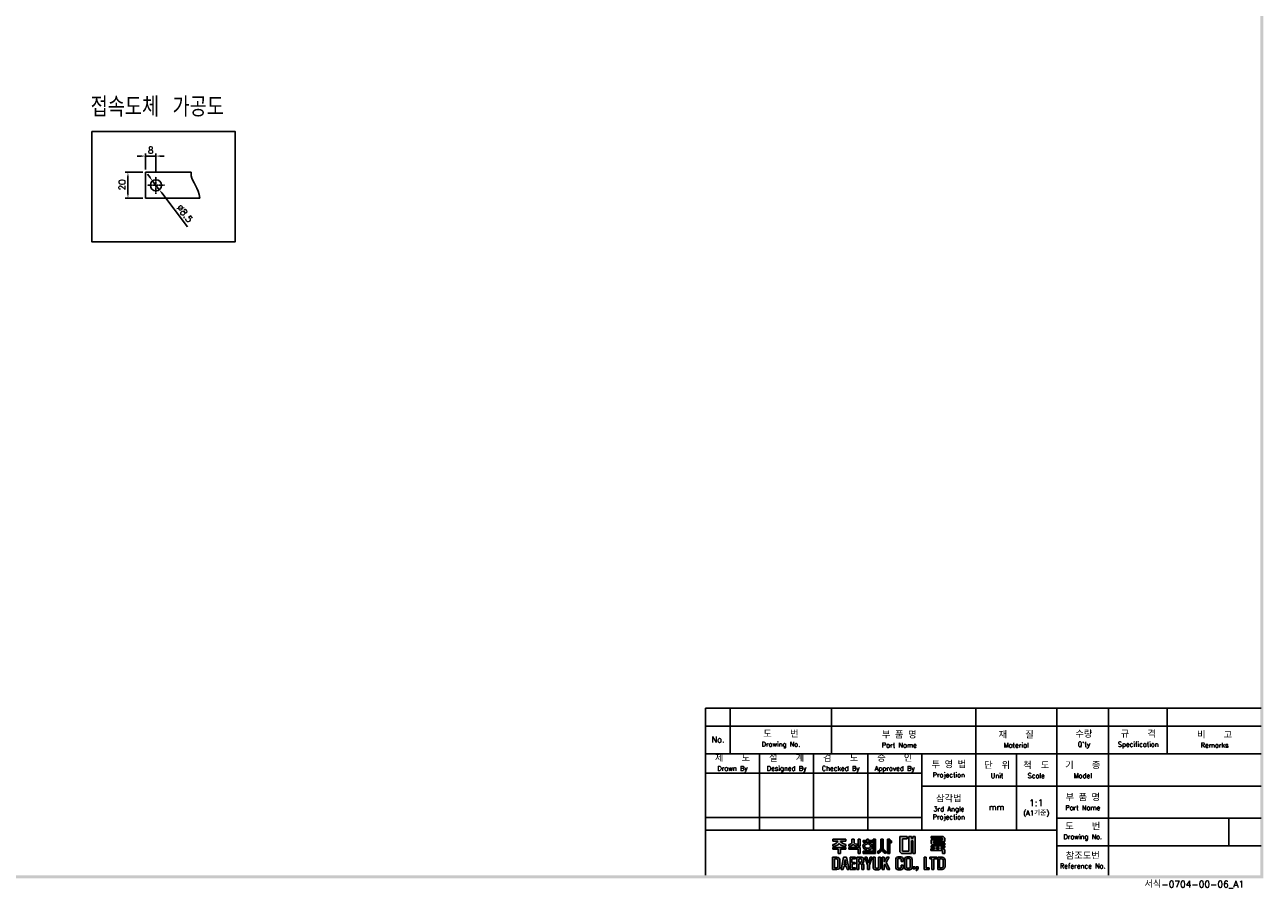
# Model space of a CAD drawing. Extents: x -403 to 2710, y -907 to 1745.
# Tile 10 of 12: x 545 to 1493, y 409 to 1070. Entities that reach past the tile are written whole.
import ezdxf

# ---------------------------------------------------------------- set-up
doc = ezdxf.new("R2010")
doc.units = 0
doc.header["$LTSCALE"] = 3
doc.header["$MEASUREMENT"] = 0
doc.linetypes.add('CENTER', pattern=[2, 1.25, -0.25, 0.25, -0.25])
doc.layers.get('0').update_dxf_attribs({"linetype": 'CONTINUOUS'})
doc.layers.get('Defpoints').update_dxf_attribs({"linetype": 'CONTINUOUS'})
for name, color, linetype in [('ce', 4, 'CENTER'), ('di', 3, 'CONTINUOUS'), ('dimtaxt', 3, 'CONTINUOUS'), ('dwg', 7, 'CONTINUOUS')]:
    doc.layers.add(name, color=color, linetype=linetype)
doc.styles.add('KIM', font='ROMANS.shx', dxfattribs={"height": 5, "bigfont": 'GSG1.shx'})
doc.styles.get("Standard").update_dxf_attribs({"font": 'romans.shx', "height": 4, "bigfont": 'ghs.shx'})
doc.dimstyles.new('STANDARD$0', dxfattribs={"dimtxt": 5, "dimasz": 5, "dimexe": 1, "dimexo": 2, "dimgap": 2, "dimtad": 1, "dimdec": 4, "dimzin": 12, "dimdsep": 46, "dimtxsty": 'KIM', "dimcen": -1, "dimdle": 0.1, "dimadec": 0, "dimazin": 0, "dimtfac": 1, "dimtdec": 4, "dimtmove": 0, "dimatfit": 3, "dimfxl": 0, "dimtolj": 1, "dimtzin": 0, "dimarcsym": 0})
doc.dimstyles.new('STANDARD$3', dxfattribs={"dimtxt": 5, "dimasz": 5, "dimexe": 1, "dimexo": 2, "dimgap": 0.8, "dimtad": 1, "dimdec": 4, "dimdsep": 46, "dimtxsty": 'KIM', "dimcen": 0, "dimdle": 0.1, "dimadec": 0, "dimazin": 0, "dimtfac": 1, "dimtdec": 4, "dimtmove": 0, "dimatfit": 3, "dimfxl": 0, "dimtolj": 1, "dimtzin": 0, "dimarcsym": 0})

# ---------------------------------------------------------------- blocks, each defined once
blk = doc.blocks.new('*D73')
at = {"layer": 'Defpoints', "color": 0}
for p in [(637.31, 969.19), (637.31, 956.86), (645.31, 955.3)]:
    blk.add_point(p, dxfattribs=at)
at = {"layer": 'di'}
for p, q in [((634.11, 969.19), (630.91, 969.19)), ((637.31, 958.86), (637.31, 971.19)), ((645.31, 969.19), (637.31, 969.19)), ((645.31, 957.3), (645.31, 971.19)), ((648.51, 969.19), (651.71, 969.19))]:
    blk.add_line(p, q, dxfattribs=at)
for points in [[(634.11, 969.72), (634.11, 968.65), (637.31, 969.19)], [(648.51, 969.72), (648.51, 968.65), (645.31, 969.19)]]:
    blk.add_solid(points, dxfattribs=at)
at = {"layer": 'di', "insert": (641.31, 973.69), "char_height": 5, "attachment_point": 5, "style": 'KIM'}
blk.add_mtext('\\A1;8', dxfattribs=at)
blk = doc.blocks.new('*D74')
at = {"layer": 'Defpoints', "color": 0}
for p in [(623.9, 956.86), (637.31, 956.86), (637.31, 936.86)]:
    blk.add_point(p, dxfattribs=at)
at = {"layer": 'di'}
for p, q in [((635.31, 956.86), (621.9, 956.86)), ((623.9, 940.06), (623.9, 953.66)), ((635.31, 936.86), (621.9, 936.86))]:
    blk.add_line(p, q, dxfattribs=at)
for points in [[(623.37, 953.66), (624.44, 953.66), (623.9, 956.86)], [(623.37, 940.06), (624.44, 940.06), (623.9, 936.86)]]:
    blk.add_solid(points, dxfattribs=at)
at = {"layer": 'di', "insert": (619.4, 947.17), "char_height": 5, "attachment_point": 5, "rotation": 90, "style": 'KIM'}
blk.add_mtext('\\A1;20', dxfattribs=at)
blk = doc.blocks.new('*D75')
at = {"layer": 'Defpoints', "color": 0}
for p in [(642.74, 950.24), (647.89, 943.47)]:
    blk.add_point(p, dxfattribs=at)
at = {"layer": 'di'}
for p, q in [((640.8, 952.78), (638.87, 955.33)), ((642.74, 950.24), (647.89, 943.47)), ((669.58, 914.96), (649.82, 940.93))]:
    blk.add_line(p, q, dxfattribs=at)
for points in [[(641.23, 953.11), (640.38, 952.46), (642.74, 950.24)], [(650.25, 941.25), (649.4, 940.6), (647.89, 943.47)]]:
    blk.add_solid(points, dxfattribs=at)
at = {"layer": 'di', "insert": (667.41, 925.25), "char_height": 5, "attachment_point": 5, "rotation": 307.2617, "style": 'KIM'}
blk.add_mtext('\\A1;∅8.5', dxfattribs=at)
blk = doc.blocks.new('도면서식 A1')
at = {"layer": 'di', "insert": (780.92, -2.61), "char_height": 2.2, "width": 38.8706, "attachment_point": 4}
blk.add_mtext('서식-0704-00-06_A1', dxfattribs=at)
blk = doc.blocks.new('대륙')
at = {"layer": 'dimtaxt'}
for points in [[(70.89, 12.38), (72.38, 12.38), (72.38, 13.12), (70.01, 13.12), (70.01, 8), (70.53, 7.49), (73.84, 7.49), (73.84, 11.66), (74.29, 11.66), (74.29, 7.49), (75.14, 7.49), (75.14, 13.12), (74.29, 13.12), (74.29, 12.42), (73.84, 12.42), (73.84, 13.12), (73.01, 13.12), (73.01, 8.23), (70.89, 8.23)], [(61.83, 12.19), (61.11, 12.19), (61.11, 8.2), (57.74, 8.2), (57.74, 7.47), (61.11, 7.47), (61.83, 7.47)]]:
    blk.add_hatch(color=256, dxfattribs=at).paths.add_polyline_path(points)
h = blk.add_hatch(color=256, dxfattribs=at)
h.paths.add_polyline_path([(84.17, 12.56), (84.17, 11.99), (80.38, 11.99), (80.38, 10.74), (80.81, 10.32), (84.92, 10.32), (84.92, 10.92), (81.19, 10.92), (81.19, 11.44), (84.92, 11.44), (84.92, 12.6), (84.39, 13.12), (80.36, 13.12), (80.36, 12.56)])
h.paths.add_polyline_path([(83.7, 9.41), (84.92, 9.41), (84.92, 9.97), (80.36, 9.97), (80.36, 9.41), (81.48, 9.41), (81.48, 9.04), (80.35, 9.04), (80.35, 8.42), (84.18, 8.42), (84.18, 7.49), (84.92, 7.49), (84.92, 8.64), (84.52, 9.04), (83.7, 9.04)])
h.paths.add_polyline_path([(83, 9.41), (82.23, 9.41), (82.23, 9.04), (83, 9.04)], flags=17)
h = blk.add_hatch(color=256, dxfattribs=at)
edge = h.paths.add_edge_path()
edge.add_line((51.99, 12.18), (47.65, 12.18))
edge.add_line((47.65, 12.18), (47.65, 11.59))
edge.add_line((47.65, 11.59), (49.36, 11.59))
edge.add_ellipse((47.48, 11.55), major_axis=(1.89, 0.39), ratio=0.576936, start_angle=268.0794, end_angle=342.4305, ccw=False)
edge.add_line((47.64, 10.44), (47.64, 9.87))
edge.add_ellipse((47.59, 11.36), major_axis=(2.46, 0), ratio=0.608939, start_angle=-88.7913, end_angle=-24.3158)
edge.add_ellipse((52.06, 11.36), major_axis=(-2.46, 0), ratio=0.608939, start_angle=384.3158, end_angle=448.3061)
edge.add_line((51.99, 9.87), (51.99, 10.51))
edge.add_ellipse((52.11, 11.62), major_axis=(-1.91, 0.31), ratio=0.577613, start_angle=17.5125, end_angle=91.8636, ccw=False)
edge.add_line((50.24, 11.59), (51.99, 11.59))
edge.add_line((51.99, 11.59), (51.99, 12.18))
h.paths.add_polyline_path([(52, 9.48), (47.64, 9.48), (47.64, 8.87), (49.46, 8.87), (49.46, 7.49), (50.19, 7.49), (50.19, 8.88), (52, 8.88)])
edge = h.paths.add_edge_path()
edge.add_arc((55.25, 11.18), 0.45, 180, 220.7047, ccw=False)
edge.add_line((54.8, 11.18), (54.8, 12.18))
edge.add_line((54.8, 12.18), (54.06, 12.18))
edge.add_line((54.06, 12.18), (54.06, 11.18))
edge.add_arc((53.61, 11.18), 0.45, 319.2953, 360, ccw=False)
edge.add_spline(control_points=[(53.95, 10.89), (53.94, 10.88), (53.93, 10.87), (53.83, 10.76), (53.7, 10.68), (53.03, 10.51)], knot_values=[3.761053, 3.761053, 3.761053, 3.761053, 3.807132, 3.807132, 4.298097, 4.298097, 4.298097, 4.298097], degree=3, periodic=0)
edge.add_line((53.03, 10.51), (53.03, 9.85))
edge.add_spline(control_points=[(53.03, 9.85), (53.05, 9.85), (53.06, 9.85), (53.74, 9.96), (53.94, 10.08), (54.15, 10.22), (54.2, 10.3), (54.43, 10.6)], knot_values=[3.495949, 3.495949, 3.495949, 3.495949, 3.524444, 3.524444, 4.06832, 4.06832, 4.379503, 4.379503, 4.379503, 4.379503], degree=3, periodic=0)
edge.add_spline(control_points=[(54.43, 10.6), (54.65, 10.3), (54.71, 10.22), (54.92, 10.08), (55.12, 9.96), (55.75, 9.88), (55.78, 9.87), (55.8, 9.86)], knot_values=[3.495949, 3.495949, 3.495949, 3.495949, 3.807132, 3.807132, 4.351008, 4.351008, 4.402945, 4.402945, 4.402945, 4.402945], degree=3, periodic=0)
edge.add_line((55.8, 9.86), (55.8, 10.59))
edge.add_spline(control_points=[(55.8, 10.59), (55.78, 10.59), (55.76, 10.6), (55.19, 10.66), (55.03, 10.75), (54.92, 10.87), (54.91, 10.88), (54.91, 10.89)], knot_values=[3.761053, 3.761053, 3.761053, 3.761053, 3.81299, 3.81299, 4.356866, 4.356866, 4.402945, 4.402945, 4.402945, 4.402945], degree=3, periodic=0)
h.paths.add_polyline_path([(56.82, 9.48), (53.03, 9.48), (53.03, 8.87), (56.1, 8.87), (56.1, 7.49), (56.82, 7.49)])
h.paths.add_polyline_path([(56.82, 12.19), (56.1, 12.19), (56.1, 9.87), (56.82, 9.87)])
h.paths.add_polyline_path([(60.76, 11.76), (59.58, 11.76), (59.58, 12.19), (59.05, 12.19), (59.05, 11.76), (57.74, 11.76), (57.74, 11.21), (60.76, 11.21)])
edge = h.paths.add_edge_path()
edge.add_ellipse((59.26, 9.92), major_axis=(-1.56, 0), ratio=0.830145, start_angle=101.7462, end_angle=265.4383)
edge.add_line((59.38, 11.21), (59.13, 11.21))
edge.add_ellipse((59.26, 9.92), major_axis=(1.56, 0), ratio=0.830145, start_angle=94.5617, end_angle=259.6787)
edge.add_line((58.98, 8.65), (58.98, 8.2))
edge.add_line((58.98, 8.2), (59.58, 8.2))
edge.add_line((59.58, 8.2), (59.58, 8.65))
edge = h.paths.add_edge_path(flags=16)
edge.add_spline(control_points=[(60.26, 9.92), (60.26, 10.03), (60.22, 10.15), (60.06, 10.37), (59.93, 10.48), (59.59, 10.63), (59.39, 10.66), (58.99, 10.64), (58.8, 10.59), (58.5, 10.41), (58.39, 10.3), (58.27, 10.07), (58.25, 9.96), (58.28, 9.73), (58.34, 9.62), (58.54, 9.4), (58.69, 9.3), (59.06, 9.19), (59.26, 9.17), (59.65, 9.23), (59.83, 9.31), (60.09, 9.5), (60.18, 9.62), (60.25, 9.8), (60.26, 9.86), (60.26, 9.92)], knot_values=[0, 0, 0, 0, 0.543876, 0.543876, 1.087752, 1.087752, 1.631628, 1.631628, 2.175504, 2.175504, 2.71938, 2.71938, 3.263256, 3.263256, 3.807132, 3.807132, 4.351008, 4.351008, 4.894884, 4.894884, 5.43876, 5.43876, 5.982636, 5.982636, 6.283185, 6.283185, 6.283185, 6.283185], degree=3, periodic=0)
h = blk.add_hatch(color=256, dxfattribs=at)
edge = h.paths.add_edge_path()
edge.add_line((64.41, 12.18), (63.7, 12.18))
edge.add_line((63.7, 12.18), (63.7, 9.23))
edge.add_ellipse((62.86, 9.12), major_axis=(0.66, 0.841), ratio=0.672815, start_angle=218.7862, end_angle=304.0863, ccw=False)
edge.add_line((62.7, 8.19), (62.7, 7.51))
edge.add_ellipse((63.11, 8.54), major_axis=(0.964, 0.919), ratio=0.540942, start_angle=220.7961, end_angle=301.7505)
edge.add_ellipse((64.93, 8.53), major_axis=(-0.866, 0.919), ratio=0.569913, start_angle=58.7442, end_angle=145.288)
edge.add_line((65.35, 7.49), (65.35, 8.17))
edge.add_ellipse((65.18, 9.26), major_axis=(-0.67, 1.07), ratio=0.576723, start_angle=74.3826, end_angle=142.9847, ccw=False)
edge.add_line((64.41, 9.18), (64.41, 12.18))
h.paths.add_polyline_path([(66.65, 10.99), (67.26, 10.99), (67.26, 11.63), (66.64, 11.63), (66.64, 12.18), (65.92, 12.18), (65.92, 7.49), (66.65, 7.49)])
h = blk.add_hatch(color=256, dxfattribs=at)
h.paths.add_polyline_path([(47.58, 6.25), (47.58, 2.12), (49.06, 2.12, 0.414214), (50.06, 3.12), (50.06, 5.25, 0.414214), (49.06, 6.25)])
h.paths.add_polyline_path([(48.9, 5.73, -0.414214), (49.4, 5.23), (49.4, 3.16, -0.414214), (48.9, 2.66), (48.23, 2.66), (48.23, 5.73)], flags=16)
h.paths.add_polyline_path([(50.42, 2.11), (51.1, 2.11), (51.31, 3.17), (52.21, 3.17), (52.42, 2.11), (53.1, 2.11), (52.25, 6.23), (51.27, 6.23)])
h.paths.add_polyline_path([(51.77, 5.49), (52.09, 3.74), (51.43, 3.74)], flags=16)
h.paths.add_polyline_path([(53.4, 2.11), (55.25, 2.11), (55.25, 2.66), (54.07, 2.66), (54.07, 3.99), (55.15, 3.99), (55.15, 4.52), (54.06, 4.52), (54.06, 5.7), (55.21, 5.7), (55.21, 6.25), (53.4, 6.25)])
h.paths.add_polyline_path([(55.67, 2.12), (56.33, 2.12), (56.33, 4.05), (56.93, 4.05, -0.414214), (57.33, 3.65), (57.33, 2.12), (58.02, 2.12), (58.02, 3.65, 0.276846), (57.45, 4.24, 0.25864), (58.02, 4.77), (58.02, 5.43, 0.414214), (57.22, 6.23), (55.67, 6.23)])
h.paths.add_polyline_path([(56.33, 5.71), (57.04, 5.71, -0.414214), (57.34, 5.41), (57.34, 4.86, -0.414214), (57.04, 4.56), (56.33, 4.56)], flags=16)
h.paths.add_polyline_path([(59.2, 3.57), (59.2, 2.11), (59.85, 2.11), (59.85, 3.58), (60.8, 6.24), (60.13, 6.24), (59.53, 4.27), (58.97, 6.24), (58.28, 6.24)])
h.paths.add_polyline_path([(61.13, 2.78, 0.414214), (61.88, 2.03), (62.85, 2.03, 0.414214), (63.6, 2.78), (63.6, 6.24), (62.93, 6.24), (62.93, 2.84, -0.414214), (62.68, 2.59), (62.07, 2.59, -0.414214), (61.82, 2.84), (61.82, 6.24), (61.13, 6.24)])
h.paths.add_polyline_path([(64.11, 2.12), (64.77, 2.12), (64.77, 3.42), (64.98, 3.87), (65.9, 2.12), (66.68, 2.12), (65.38, 4.46), (66.48, 6.23), (65.69, 6.23), (64.76, 4.66), (64.76, 6.23), (64.11, 6.23)])
h.paths.add_polyline_path([(68.62, 2.84, 0.414214), (69.42, 2.04), (70.32, 2.04, 0.414214), (71.12, 2.84), (71.12, 3.62), (70.47, 3.62), (70.47, 2.85, -0.414214), (70.17, 2.55), (69.58, 2.55, -0.414214), (69.28, 2.85), (69.28, 5.49, -0.414214), (69.58, 5.79), (70.16, 5.79, -0.414214), (70.46, 5.49), (70.46, 4.76), (71.12, 4.76), (71.12, 5.52, 0.414214), (70.32, 6.32), (69.42, 6.32, 0.414214), (68.62, 5.52)])
h.paths.add_polyline_path([(71.57, 2.84, 0.414214), (72.37, 2.04), (73.25, 2.04, 0.414214), (74.05, 2.84), (74.05, 5.52, 0.414214), (73.25, 6.32), (72.37, 6.32, 0.414214), (71.57, 5.52)])
h.paths.add_polyline_path([(72.23, 5.5, -0.414214), (72.53, 5.8), (73.09, 5.8, -0.414214), (73.39, 5.5), (73.39, 2.85, -0.414214), (73.09, 2.55), (72.53, 2.55, -0.414214), (72.23, 2.85)], flags=16)
h.paths.add_polyline_path([(74.42, 2.34), (75.05, 2.34), (75.05, 2.98), (74.42, 2.98)])
h.paths.add_polyline_path([(75.76, 2.34, -0.316213), (75.39, 2.07), (75.39, 1.77, 0.409412), (76.08, 2.47), (76.08, 2.98), (75.39, 2.98), (75.39, 2.34)])
h.paths.add_polyline_path([(78.08, 2.12), (79.79, 2.12), (79.79, 2.67), (78.75, 2.67), (78.75, 6.24), (78.08, 6.24)])
h.paths.add_polyline_path([(80.68, 2.12), (81.35, 2.12), (81.35, 5.7), (82.27, 5.7), (82.27, 6.24), (79.92, 6.24), (79.92, 5.7), (80.68, 5.7)])
h.paths.add_polyline_path([(82.59, 2.13), (84.07, 2.13, 0.414214), (85.07, 3.13), (85.07, 5.24, 0.414214), (84.07, 6.24), (82.59, 6.24)])
h.paths.add_polyline_path([(83.24, 5.73), (83.9, 5.73, -0.414214), (84.4, 5.23), (84.4, 3.15, -0.414214), (83.9, 2.65), (83.24, 2.65)], flags=16)
for p, q in [((70.01, 13.12), (70.01, 8)), ((70.01, 13.12), (72.38, 13.12)), ((70.89, 12.38), (70.89, 8.23)), ((70.89, 12.38), (72.38, 12.38)), ((72.38, 13.12), (72.38, 12.38)), ((73.01, 13.12), (73.01, 8.23)), ((73.01, 13.12), (73.84, 13.12)), ((73.84, 13.12), (73.84, 12.42)), ((73.84, 12.42), (74.29, 12.42)), ((74.29, 13.12), (75.14, 13.12)), ((74.29, 13.12), (74.29, 12.42)), ((75.14, 13.12), (75.14, 7.49)), ((80.36, 13.12), (84.39, 13.12)), ((80.36, 12.56), (80.36, 13.12)), ((80.36, 12.56), (84.17, 12.56)), ((84.17, 12.56), (84.17, 11.99)), ((84.92, 12.6), (84.39, 13.12)), ((84.92, 12.6), (84.92, 11.44)), ((47.64, 10.44), (47.64, 9.87)), ((47.64, 9.48), (52, 9.48)), ((47.64, 8.87), (47.64, 9.48)), ((49.46, 8.87), (47.64, 8.87)), ((47.65, 12.18), (51.99, 12.18)), ((47.65, 12.18), (47.65, 11.59)), ((47.65, 11.59), (49.36, 11.59)), ((49.46, 7.49), (49.46, 8.87)), ((50.19, 8.88), (50.19, 7.49)), ((52, 8.88), (50.19, 8.88)), ((51.99, 11.59), (50.24, 11.59)), ((51.99, 12.18), (51.99, 11.59)), ((51.99, 10.51), (51.99, 9.87)), ((52, 9.48), (52, 8.88)), ((53.03, 9.85), (53.03, 10.51)), ((53.03, 9.48), (56.82, 9.48)), ((53.03, 8.87), (53.03, 9.48)), ((56.1, 8.87), (53.03, 8.87)), ((54.06, 12.18), (54.8, 12.18)), ((54.06, 12.18), (54.06, 11.18)), ((54.8, 12.18), (54.8, 11.18)), ((55.8, 9.86), (55.8, 10.59)), ((56.82, 12.19), (56.1, 12.19)), ((56.1, 12.19), (56.1, 9.87)), ((56.82, 9.87), (56.1, 9.87)), ((56.1, 7.49), (56.1, 8.87)), ((56.82, 12.19), (56.82, 9.87)), ((56.82, 9.48), (56.82, 7.49)), ((57.74, 11.76), (59.05, 11.76)), ((57.74, 11.21), (57.74, 11.76)), ((60.76, 11.21), (57.74, 11.21)), ((58.98, 8.2), (58.98, 8.65)), ((59.05, 11.76), (59.05, 12.19)), ((59.05, 12.19), (59.58, 12.19)), ((59.58, 12.19), (59.58, 11.76)), ((59.58, 11.76), (60.76, 11.76)), ((59.58, 8.65), (59.58, 8.2)), ((60.76, 11.76), (60.76, 11.21)), ((61.11, 12.19), (61.11, 8.2)), ((61.83, 12.19), (61.11, 12.19)), ((61.83, 7.47), (61.83, 12.19)), ((63.7, 12.18), (64.41, 12.18)), ((63.7, 12.18), (63.7, 9.23)), ((64.41, 12.18), (64.41, 9.18)), ((65.92, 7.49), (65.92, 12.18)), ((65.92, 12.18), (66.64, 12.18)), ((66.64, 12.18), (66.64, 11.63)), ((66.64, 11.63), (67.26, 11.63)), ((66.65, 10.99), (66.65, 7.49)), ((67.26, 10.99), (66.65, 10.99)), ((67.26, 11.63), (67.26, 10.99)), ((73.84, 11.66), (73.84, 7.49)), ((73.84, 11.66), (74.29, 11.66)), ((74.29, 11.66), (74.29, 7.49)), ((80.35, 9.04), (81.48, 9.04)), ((80.35, 9.04), (80.35, 8.42)), ((80.35, 8.42), (84.18, 8.42)), ((80.36, 9.97), (84.92, 9.97)), ((80.36, 9.97), (80.36, 9.41)), ((80.36, 9.41), (81.48, 9.41)), ((80.38, 11.99), (84.17, 11.99)), ((80.38, 11.99), (80.38, 10.74)), ((80.81, 10.32), (80.38, 10.74)), ((80.81, 10.32), (84.92, 10.32)), ((81.19, 11.44), (84.92, 11.44)), ((81.19, 11.44), (81.19, 10.92)), ((81.19, 10.92), (84.92, 10.92)), ((81.48, 9.41), (81.48, 9.04)), ((82.23, 9.41), (83, 9.41)), ((82.23, 9.41), (82.23, 9.04)), ((82.23, 9.04), (83, 9.04)), ((83, 9.41), (83, 9.04)), ((83.7, 9.41), (84.92, 9.41)), ((83.7, 9.41), (83.7, 9.04)), ((83.7, 9.04), (84.52, 9.04)), ((84.18, 8.42), (84.18, 7.49)), ((84.92, 8.64), (84.52, 9.04)), ((84.92, 10.92), (84.92, 10.32)), ((84.92, 9.97), (84.92, 9.41)), ((84.92, 8.64), (84.92, 7.49)), ((47.58, 6.25), (47.58, 2.12)), ((47.58, 6.25), (49.06, 6.25)), ((48.23, 5.73), (48.23, 2.66)), ((48.9, 5.73), (48.23, 5.73)), ((49.4, 3.16), (49.4, 5.23)), ((50.19, 7.49), (49.46, 7.49)), ((50.06, 5.25), (50.06, 3.12)), ((51.27, 6.23), (50.42, 2.11)), ((52.25, 6.23), (51.27, 6.23)), ((51.77, 5.49), (51.43, 3.74)), ((52.09, 3.74), (51.77, 5.49)), ((53.1, 2.11), (52.25, 6.23)), ((55.21, 6.25), (53.4, 6.25)), ((53.4, 6.25), (53.4, 2.11)), ((54.06, 5.7), (55.21, 5.7)), ((54.06, 4.52), (54.06, 5.7)), ((55.15, 4.52), (54.06, 4.52)), ((55.15, 3.99), (55.15, 4.52)), ((55.21, 5.7), (55.21, 6.25)), ((55.67, 6.23), (55.67, 2.12)), ((57.22, 6.23), (55.67, 6.23)), ((56.82, 7.49), (56.1, 7.49)), ((56.33, 5.71), (56.33, 4.56)), ((57.04, 5.71), (56.33, 5.71)), ((56.33, 4.56), (57.04, 4.56)), ((57.34, 4.86), (57.34, 5.41)), ((57.74, 8.2), (61.11, 8.2)), ((57.74, 7.47), (57.74, 8.2)), ((61.11, 7.47), (57.74, 7.47)), ((58.02, 4.77), (58.02, 5.43)), ((58.97, 6.24), (58.28, 6.24)), ((58.28, 6.24), (59.2, 3.57)), ((59.53, 4.27), (58.97, 6.24)), ((60.13, 6.24), (59.53, 4.27)), ((59.85, 3.58), (60.8, 6.24)), ((60.8, 6.24), (60.13, 6.24)), ((61.11, 7.47), (61.83, 7.47)), ((61.13, 6.24), (61.13, 2.78)), ((61.82, 6.24), (61.13, 6.24)), ((61.82, 2.84), (61.82, 6.24)), ((62.7, 7.51), (62.7, 8.19)), ((62.93, 2.84), (62.93, 6.24)), ((62.93, 6.24), (63.6, 6.24)), ((63.6, 6.24), (63.6, 2.78)), ((64.11, 2.12), (64.11, 6.23)), ((64.11, 6.23), (64.76, 6.23)), ((64.76, 4.66), (65.69, 6.23)), ((64.76, 6.23), (64.76, 4.66)), ((65.35, 7.49), (65.35, 8.17)), ((66.48, 6.23), (65.38, 4.46)), ((65.38, 4.46), (66.68, 2.12)), ((65.69, 6.23), (66.48, 6.23)), ((66.65, 7.49), (65.92, 7.49)), ((68.62, 2.84), (68.62, 5.52)), ((69.28, 5.49), (69.28, 2.85)), ((70.32, 6.32), (69.42, 6.32)), ((70.16, 5.79), (69.58, 5.79)), ((70.53, 7.49), (70.01, 8)), ((70.46, 4.76), (70.46, 5.49)), ((71.12, 4.76), (70.46, 4.76)), ((73.84, 7.49), (70.53, 7.49)), ((73.01, 8.23), (70.89, 8.23)), ((71.12, 5.52), (71.12, 4.76)), ((71.57, 2.84), (71.57, 5.52)), ((72.23, 5.5), (72.23, 2.85)), ((73.25, 6.32), (72.37, 6.32)), ((73.09, 5.8), (72.53, 5.8)), ((73.39, 2.85), (73.39, 5.5)), ((74.05, 5.52), (74.05, 2.84)), ((75.14, 7.49), (74.29, 7.49)), ((78.08, 6.24), (78.08, 2.12)), ((78.75, 6.24), (78.08, 6.24)), ((78.75, 2.67), (78.75, 6.24)), ((82.27, 6.24), (79.92, 6.24)), ((79.92, 6.24), (79.92, 5.7)), ((79.92, 5.7), (80.68, 5.7)), ((80.68, 5.7), (80.68, 2.12)), ((81.35, 2.12), (81.35, 5.7)), ((81.35, 5.7), (82.27, 5.7)), ((82.27, 5.7), (82.27, 6.24)), ((82.59, 6.24), (82.59, 2.13)), ((84.07, 6.24), (82.59, 6.24)), ((83.24, 2.65), (83.24, 5.73)), ((83.24, 5.73), (83.9, 5.73)), ((84.92, 7.49), (84.18, 7.49)), ((84.4, 3.15), (84.4, 5.23)), ((85.07, 3.13), (85.07, 5.24)), ((47.58, 2.12), (49.06, 2.12)), ((48.23, 2.66), (48.9, 2.66)), ((50.42, 2.11), (51.1, 2.11)), ((51.1, 2.11), (51.31, 3.17)), ((51.31, 3.17), (52.21, 3.17)), ((51.43, 3.74), (52.09, 3.74)), ((52.21, 3.17), (52.42, 2.11)), ((52.42, 2.11), (53.1, 2.11)), ((53.4, 2.11), (55.25, 2.11)), ((54.07, 3.99), (55.15, 3.99)), ((54.07, 2.66), (54.07, 3.99)), ((55.25, 2.66), (54.07, 2.66)), ((55.25, 2.11), (55.25, 2.66)), ((55.67, 2.12), (56.33, 2.12)), ((56.33, 2.12), (56.33, 4.05)), ((56.33, 4.05), (56.93, 4.05)), ((57.33, 3.65), (57.33, 2.12)), ((57.33, 2.12), (58.02, 2.12)), ((58.02, 2.12), (58.02, 3.65)), ((59.2, 3.57), (59.2, 2.11)), ((59.2, 2.11), (59.85, 2.11)), ((59.85, 2.11), (59.85, 3.58)), ((62.85, 2.03), (61.88, 2.03)), ((62.68, 2.59), (62.07, 2.59)), ((64.77, 2.12), (64.11, 2.12)), ((64.98, 3.87), (64.77, 3.42)), ((64.77, 3.42), (64.77, 2.12)), ((65.9, 2.12), (64.98, 3.87)), ((66.68, 2.12), (65.9, 2.12)), ((70.32, 2.04), (69.42, 2.04)), ((70.17, 2.55), (69.58, 2.55)), ((70.47, 3.62), (70.47, 2.85)), ((71.12, 3.62), (70.47, 3.62)), ((71.12, 2.84), (71.12, 3.62)), ((73.25, 2.04), (72.37, 2.04)), ((73.09, 2.55), (72.53, 2.55)), ((74.42, 2.98), (74.42, 2.34)), ((75.05, 2.98), (74.42, 2.98)), ((75.05, 2.34), (74.42, 2.34)), ((75.05, 2.98), (75.05, 2.34)), ((75.39, 2.98), (75.39, 2.34)), ((76.08, 2.98), (75.39, 2.98)), ((75.76, 2.34), (75.39, 2.34)), ((75.39, 2.07), (75.39, 1.77)), ((76.08, 2.98), (76.08, 2.47)), ((78.08, 2.12), (79.79, 2.12)), ((79.79, 2.67), (78.75, 2.67)), ((79.79, 2.12), (79.79, 2.67)), ((80.68, 2.12), (81.35, 2.12)), ((82.59, 2.13), (84.07, 2.13)), ((83.9, 2.65), (83.24, 2.65))]:
    blk.add_line(p, q, dxfattribs=at)
for centre, radius, start, end in [((53.61, 11.18), 0.45, 319.2953, 360), ((55.25, 11.18), 0.45, 180, 220.7047), ((48.9, 5.23), 0.5, 0, 90), ((49.06, 5.25), 1, 0, 90), ((57.22, 4.85), 0.8, 270, 270), ((57.04, 5.41), 0.3, 0, 90), ((57.04, 4.86), 0.3, 270, 0), ((57.22, 5.43), 0.8, 0, 90), ((57.26, 5.02), 0.8, 283.6828, 341.6876), ((57.24, 3.47), 0.8, 12.921, 74.819), ((69.42, 5.52), 0.8, 90, 180), ((69.58, 5.49), 0.3, 90, 180), ((70.16, 5.49), 0.3, 0, 90), ((70.32, 5.52), 0.8, 0, 90), ((72.37, 5.52), 0.8, 90, 180), ((72.53, 5.5), 0.3, 90, 180), ((73.09, 5.5), 0.3, 0, 90), ((73.25, 5.52), 0.8, 0, 90), ((83.9, 5.23), 0.5, 0, 90), ((84.07, 5.24), 1, 0, 90), ((48.9, 3.16), 0.5, 270, 0), ((49.06, 3.12), 1, 270, 0), ((56.93, 3.65), 0.4, 0, 90), ((61.88, 2.78), 0.75, 180, 270), ((62.07, 2.84), 0.25, 180, 270), ((62.68, 2.84), 0.25, 270, 0), ((62.85, 2.78), 0.75, 270, 0), ((69.42, 2.84), 0.8, 180, 270), ((69.58, 2.85), 0.3, 180, 270), ((70.17, 2.85), 0.3, 270, 0), ((70.32, 2.84), 0.8, 270, 0), ((72.37, 2.84), 0.8, 180, 270), ((72.53, 2.85), 0.3, 180, 270), ((73.09, 2.85), 0.3, 270, 0), ((73.25, 2.84), 0.8, 270, 0), ((75.38, 2.47), 0.7, 270.9408, 0), ((75.38, 2.47), 0.4, 271.6466, 341.8371), ((83.9, 3.15), 0.5, 270, 0), ((84.07, 3.13), 1, 270, 0)]:
    blk.add_arc(centre, radius, start, end, dxfattribs=at)
for centre, major_axis, ratio, start_param, end_param in [((47.48, 11.55), (1.89, 0.39), 0.576936, 4.678869, 5.97654), ((47.59, 11.36), (-2.46, 0), 0.608939, 1.591893, 2.717202), ((59.26, 9.92), (1.56, 0), 0.830145, 1.650413, 4.532248), ((59.26, 9.92), (-1.56, 0), 0.830145, 1.775806, 4.632772), ((62.86, 9.12), (0.66, 0.841), 0.672815, 3.81854, 5.307307), ((63.11, 8.54), (0.964, 0.919), 0.540942, 3.853619, 5.26654)]:
    blk.add_ellipse(centre, major_axis=major_axis, ratio=ratio, start_param=start_param, end_param=end_param, dxfattribs=at)
at = {"layer": 'dimtaxt', "extrusion": (0, 0, -1)}
for centre, major_axis, ratio, start_param, end_param in [((52.06, 11.36), (-2.46, 0), 0.608939, -1.541231, -0.42439), ((52.11, 11.62), (-1.91, 0.31), 0.577613, 4.679864, 5.977535), ((64.93, 8.53), (-0.866, 0.919), 0.569913, 3.747431, 5.257905), ((65.18, 9.26), (-0.67, 1.07), 0.576723, 3.787632, 4.984965)]:
    blk.add_ellipse(centre, major_axis=major_axis, ratio=ratio, start_param=start_param, end_param=end_param, dxfattribs=at)
at = {"layer": 'dimtaxt'}
for points, knots in [([(53.95, 10.89), (53.94, 10.88), (53.93, 10.87), (53.83, 10.76), (53.7, 10.68), (53.03, 10.51)], [3.7610527, 3.7610527, 3.7610527, 3.7610527, 3.8071317, 3.8071317, 4.2980967, 4.2980967, 4.2980967, 4.2980967]), ([(54.43, 10.6), (54.2, 10.3), (54.15, 10.22), (53.94, 10.08), (53.74, 9.96), (53.06, 9.85), (53.05, 9.85), (53.03, 9.85)], [3.4959493, 3.4959493, 3.4959493, 3.4959493, 3.8071317, 3.8071317, 4.3510077, 4.3510077, 4.3795026, 4.3795026, 4.3795026, 4.3795026]), ([(54.43, 10.6), (54.65, 10.3), (54.71, 10.22), (54.92, 10.08), (55.12, 9.96), (55.75, 9.88), (55.78, 9.87), (55.8, 9.86)], [3.4959493, 3.4959493, 3.4959493, 3.4959493, 3.8071317, 3.8071317, 4.3510077, 4.3510077, 4.4029453, 4.4029453, 4.4029453, 4.4029453]), ([(54.91, 10.89), (54.91, 10.88), (54.92, 10.87), (55.03, 10.75), (55.19, 10.66), (55.76, 10.6), (55.78, 10.59), (55.8, 10.59)], [3.7610527, 3.7610527, 3.7610527, 3.7610527, 3.8071317, 3.8071317, 4.3510077, 4.3510077, 4.4029453, 4.4029453, 4.4029453, 4.4029453]), ([(60.26, 9.92), (60.26, 10.03), (60.22, 10.15), (60.06, 10.37), (59.93, 10.48), (59.59, 10.63), (59.39, 10.66), (58.99, 10.64), (58.8, 10.59), (58.5, 10.41), (58.39, 10.3), (58.27, 10.07), (58.25, 9.96), (58.28, 9.73), (58.34, 9.62), (58.54, 9.4), (58.69, 9.3), (59.06, 9.19), (59.26, 9.17), (59.65, 9.23), (59.83, 9.31), (60.09, 9.5), (60.18, 9.62), (60.25, 9.8), (60.26, 9.86), (60.26, 9.92)], [0, 0, 0, 0, 0.543876, 0.543876, 1.087752, 1.087752, 1.631628, 1.631628, 2.175504, 2.175504, 2.71938, 2.71938, 3.263256, 3.263256, 3.807132, 3.807132, 4.351008, 4.351008, 4.894884, 4.894884, 5.43876, 5.43876, 5.982636, 5.982636, 6.283185, 6.283185, 6.283185, 6.283185])]:
    blk.add_open_spline(points, degree=3, knots=knots, dxfattribs=at)

msp = doc.modelspace()

# ---------------------------------------------------------------- linework, layer by layer
for p, q in [((637.3143, 956.8552), (672.3667, 956.8552)), ((637.3143, 936.8552), (637.3143, 956.8552)), ((637.3143, 936.8552), (678.8355, 936.8552))]:
    msp.add_line(p, q)
msp.add_circle((645.3143, 946.8552), 4.25)
msp.add_open_spline([(678.8355, 936.8552), (678.2985, 944.8733), (671.9647, 950.3864), (672.2326, 955.9419), (672.3667, 956.8552)], degree=3, knots=[15.9956706, 15.9956706, 15.9956706, 15.9956706, 22.24283259, 23.47055923, 23.47055923, 23.47055923, 23.47055923])
at = {"layer": 'ce', "ltscale": 0.2}
for p, q in [((645.3143, 940.3368), (645.3143, 953.3736)), ((651.8326, 946.8552), (638.7959, 946.8552))]:
    msp.add_line(p, q, dxfattribs=at)
at = {"layer": 'di'}
msp.add_lwpolyline([(596.1727, 987.9213), (706.0151, 987.9213), (706.0151, 903.5586), (596.1727, 903.5586)], close=True, dxfattribs=at)
at = {"layer": 'dimtaxt'}
for p, q in [((1491.5585, 546.6328), (1066.0585, 546.6328)), ((1066.0585, 546.6328), (1066.0585, 418.7442)), ((1084.9701, 512.0877), (1084.9701, 546.5877)), ((1162.6585, 512.1328), (1162.6585, 546.6328)), ((1273.0585, 512.1328), (1273.0585, 546.6328)), ((1335.1585, 512.1328), (1335.1585, 546.6328)), ((1374.6983, 512.1328), (1374.6983, 546.6328)), ((1419.6426, 512.1328), (1419.6426, 546.6328)), ((1491.5585, 532.8328), (1066.0585, 532.8328)), ((1107.4585, 453.2008), (1107.4585, 511.7509)), ((1148.8585, 453.2008), (1148.8585, 511.7509)), ((1190.2585, 453.2008), (1190.2585, 511.7509)), ((1231.6585, 453.2008), (1231.6585, 511.7509)), ((1273.0585, 453.2008), (1273.0585, 511.7509)), ((1304.1085, 453.2008), (1304.1085, 511.7509)), ((1335.1585, 418.6595), (1335.1585, 511.7509)), ((1374.6983, 418.6595), (1374.6983, 511.7509)), ((1231.6585, 496.7431), (1066.1537, 496.7431)), ((1491.5585, 486.7661), (1231.6585, 486.7661)), ((1231.6585, 462.9183), (1066.2051, 462.9183)), ((1491.5585, 462.3677), (1335.1585, 462.3677)), ((1466.6983, 441.1187), (1466.6983, 462.3677)), ((1335.1585, 453.2008), (1066.0585, 453.2008)), ((1491.5585, 441.1187), (1335.1585, 441.1187))]:
    msp.add_line(p, q, dxfattribs=at)
at = {"layer": 'dwg'}
msp.add_line((1491.5585, 511.7509), (1066.0585, 511.7509), dxfattribs=at)
for points in [[(1493.0865, 1736.6442), (1490.7865, 1734.3442), (1493.0865, 416.4442), (1490.7865, 418.7442)], [(1066.4365, 512.0959), (1066.4365, 511.4059), (1490.9835, 512.0959), (1490.9835, 511.4059)], [(1493.0865, 416.4442), (1490.7865, 418.7442), (-383.7135, 416.4442), (-381.4135, 418.7442)]]:
    msp.add_trace(points, dxfattribs=at)

# ---------------------------------------------------------------- block references
at = {"layer": 'di', "xscale": 2.3, "yscale": 2.3, "zscale": 2.3}
msp.add_blockref('대륙', (1053.9042, 418.1722), dxfattribs=at)
at = {"layer": 'dwg', "xscale": 2.3, "yscale": 2.3, "zscale": 2.3}
msp.add_blockref('도면서식 A1', (-394.0635, 417.5942), dxfattribs=at)

# ---------------------------------------------------------------- texts
at = {"layer": 'di'}
for s, insert, char_height, width, attachment_point in [('{\\Fromans,hgs|c129;접속도체 가공도}', (595.3437, 1014.3813), 15, 163.858968, 1), ('No.', (1075.7033, 522.5595), 4.6, 18.533641, 5), ('{\\H1.1x;도    번\\P\\H0.72727x;Drawing No.}', (1123.8143, 522.5595), 4.6, 77.688336, 5), ('{\\H1.1x;부 품 명\\P\\H0.72727x;Part Name}', (1214.4085, 522.4828), 4.6, 103.5, 5), ('{\\H1.1x;재    질\\P\\H0.72727x;Material}', (1303.9276, 522.4828), 4.6, 63.344274, 5), ("{\\H1.1x;수량\\P\\H0.72727x;Q'ty}", (1355.7915, 522.4828), 4.6, 21.755726, 5), ('{\\H1.1x;규    격\\P\\H0.72727x;Specification}', (1397.4332, 522.4828), 4.6, 62.1, 5), ('{\\H1.1x;비    고\\P\\H0.72727x;Remarks}', (1455.8539, 522.4828), 4.6, 89.7, 5), ('{\\H1.1x;제    도\\P\\H0.72727x;Drawn By}', (1086.7585, 504.0745), 4.6, 41.4, 5), ('{\\H1.1x;설    계}\\P{\\H0.8x;Designed By}', (1128.1585, 504.0745), 4.6, 41.4, 5), ('{\\H1.1x;검    도\\P\\H0.72727x;Checked By}', (1169.5585, 504.0745), 4.6, 41.4, 5), ('승    인\\P{\\H0.72727x;Approved By}', (1210.9585, 504.0745), 5.06, 41.4, 5), ('투 영 법\\P{\\H0.72727x;Projection}', (1252.3585, 499.086), 5.06, 41.4, 5), ('{\\H1.1x;단  위}\\P{\\H0.8x;Unit}', (1289.2927, 499.086), 4.6, 36.8, 5), ('{\\H1.1x;척  도\\P\\H0.72727x;Scale}', (1319.2852, 499.086), 4.6, 36.8, 5), ('기    종\\P{\\H0.72727x;Model}', (1354.9284, 499.086), 5.06, 39.539855, 5), ('{\\H1.1x;삼각법\\H0.45455x;\\P\\H1.6x;3rd Angle\\PProjection}', (1252.3585, 469.9835), 4.6, 41.4, 5), ('부 품 명\\P{\\H0.72727x;Part Name}', (1354.9284, 474.5669), 5.06, 39.539855, 5), ('도    번\\P{\\H0.72727x;Drawing No.}', (1354.9284, 451.7432), 5.06, 39.539855, 5), ('참조도번\\P{\\H0.72727x;Reference No.}', (1354.9284, 429.9314), 5.06, 39.539855, 5)]:
    msp.add_mtext(s, dxfattribs=dict(at, insert=insert, char_height=char_height, width=width, attachment_point=attachment_point))
at = {"layer": 'dimtaxt'}
msp.add_text('mm', height=4.6, dxfattribs=at).set_placement((1283.0341, 468.5111))
at = {"layer": 'dimtaxt', "insert": (1319.2852, 469.9835), "char_height": 5.06, "width": 36.8, "attachment_point": 5}
msp.add_mtext('1:1\\P{\\H0.72727x;(A1기준)}', dxfattribs=at)

# ---------------------------------------------------------------- dimensions: what is measured, and where the dimension line sits
at = {"layer": 'di'}
dim = msp.add_linear_dim(base=(637.3143, 969.1872), p1=(645.3143, 955.3041), p2=(637.3143, 956.8552), dimstyle='STANDARD$0', override={"dimtxt": 4, "dimasz": 3.2, "dimexe": 2, "dimdec": 2, "dimzin": 8, "dimcen": 0, "dimclrd": 256, "dimclre": 256, "dimclrt": 256, "dimadec": 2, "dimazin": 2, "dimtfac": 0.6, "dimtdec": 2, "dimtzin": 8, "dimlwd": 65535, "dimlwe": 65535, "dimarcsym": 1}, dxfattribs=at)
dim.commit()
dim.dimension.update_dxf_attribs({"geometry": '*D73', "text_midpoint": (641.3143, 969.1872), "dimtype": 160})
dim = msp.add_linear_dim(base=(623.9032, 956.8552), p1=(637.3143, 936.8552), p2=(637.3143, 956.8552), angle=270, dimstyle='STANDARD$0', override={"dimtxt": 4, "dimasz": 3.2, "dimexe": 2, "dimdec": 2, "dimzin": 8, "dimcen": 0, "dimclrd": 256, "dimclre": 256, "dimclrt": 256, "dimadec": 2, "dimazin": 2, "dimtfac": 0.6, "dimtdec": 2, "dimtzin": 8, "dimlwd": 65535, "dimlwe": 65535, "dimarcsym": 1}, dxfattribs=at)
dim.commit()
dim.dimension.update_dxf_attribs({"geometry": '*D74', "text_midpoint": (623.9032, 947.166), "dimtype": 160})
dim = msp.add_diameter_dim_2p(p1=(642.7411, 950.2377), p2=(647.8874, 943.4727), dimstyle='STANDARD$3', override={"dimtxt": 4, "dimasz": 3.2, "dimexe": 2, "dimgap": 2, "dimdec": 2, "dimclrd": 256, "dimclre": 256, "dimclrt": 256, "dimadec": 2, "dimazin": 2, "dimtfac": 0.6, "dimtdec": 2, "dimtzin": 8, "dimlwd": 65535, "dimlwe": 65535, "dimarcsym": 1}, dxfattribs=at)
dim.commit()
dim.dimension.update_dxf_attribs({"geometry": '*D75', "text_midpoint": (663.8251, 922.5225), "dimtype": 163})

doc.saveas('drawing.dxf')
